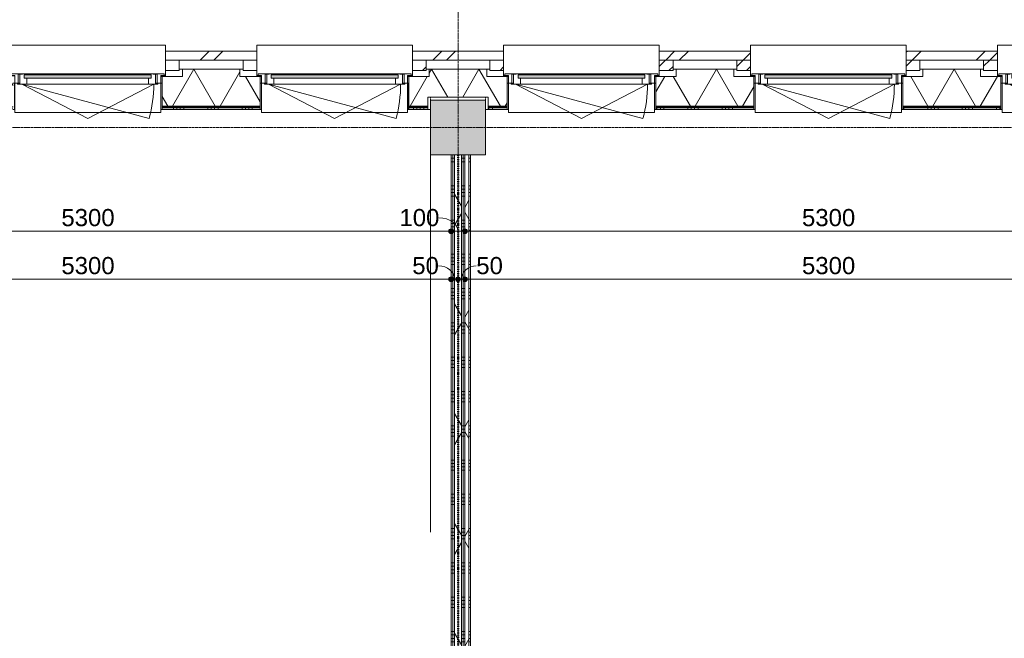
# Model space of a CAD drawing. Header units: millimetres. Extents: x 23523 to 72739, y 19604 to 59318.
# Tile 28 of 44: x 45432 to 52611, y 44875 to 49386. Entities that reach past the tile are written whole.
import ezdxf

# ---------------------------------------------------------------- set-up
doc = ezdxf.new("R2010")
doc.units = ezdxf.units.MM
for name, pattern in [('Dash', [6.35, 3.175, -3.175]), ('Dash dot', [15.875, 6.35, -4.7625, 0, -4.7625]), ('stramien', [22.225, 12.7, -3.175, 3.175, -3.175])]:
    doc.linetypes.add(name, pattern=pattern)
doc.layers.add('00_Algemeen', color=7, linetype='Continuous', lineweight=9, true_color=0x00a600)
for name, color, linetype, lineweight in [('00_Algemeen-50', 7, 'Continuous', 9), ('05_Bouwplaatsvoorzieningen', 7, 'Continuous', 9), ('22_Metselwerk', 7, 'Continuous', 18), ('25_Metaalconstructiewerk', 7, 'Continuous', 9), ('30_Kozijnen-ramen-deuren', 7, 'Continuous', 9), ('42_Dekvloeren en vloersystemen', 7, 'Continuous', 9)]:
    doc.layers.add(name, color=color, linetype=linetype, lineweight=lineweight)
doc.styles.add('Arial', font='arial.ttf', dxfattribs={"height": 125})
doc.dimstyles.new('00_AEE_maatvoering_2_5mm', dxfattribs={"dimscale": 304.8, "dimtxt": 127.532425, "dimasz": 0.459318, "dimexe": 0.246063, "dimexo": 0.0625, "dimgap": 0, "dimtad": 1, "dimdec": 0, "dimzin": 0, "dimdsep": 46, "dimtxsty": 'Arial', "dimblk1": 'DOTSMALL', "dimblk2": 'DOTSMALL', "dimsah": 1, "dimcen": 0.09, "dimdle": 0.246063, "dimazin": 0, "dimtfac": 1, "dimtdec": 4, "dimtix": 1, "dimtmove": 0, "dimatfit": 3, "dimfxl": 0.246063, "dimfxlon": 1, "dimtvp": 1, "dimtolj": 1, "dimtzin": 0, "dimarcsym": 2})
doc.dimstyles.new('00_AEE_maatvoering_2_5mm_1', dxfattribs={"dimscale": 304.8, "dimtxt": 127.532425, "dimasz": 0.459318, "dimexe": 0.246063, "dimexo": 0.0625, "dimgap": 0, "dimtad": 1, "dimdec": 0, "dimzin": 0, "dimdsep": 46, "dimtxsty": 'Arial', "dimblk1": 'DOTSMALL', "dimblk2": 'DOTSMALL', "dimsah": 1, "dimcen": 0.09, "dimdle": 0.246063, "dimazin": 0, "dimtfac": 1, "dimtdec": 4, "dimtix": 1, "dimtmove": 1, "dimatfit": 3, "dimfxl": 0.246063, "dimfxlon": 1, "dimtvp": 1, "dimtolj": 1, "dimtzin": 0, "dimarcsym": 2})
pattern_1 = [(1e-13, (48577.54, 44175), (-6e-13, 250), []), (1e-13, (48577.54, 44150), (-6e-13, 250), []), (1e-13, (48577.54, 44125), (-6e-13, 250), []), (1e-13, (48577.54, 44100), (-6e-13, 250), [])]
pattern_2 = [(60, (-5372.46, 0), (-346.4102, 200), []), (120, (-5372.46, 0), (-346.4102, -200), [])]
pattern_3 = [(45, (-5172.46, -2e-13), (-282.8427, 282.8427), []), (45, (-5072.46, -3e-13), (-282.8427, 282.8427), [])]
pattern_4 = [(45, (-5172.46, -2e-13), (-282.8427, 282.8427), []), (45, (-5072.46, -3e-13), (-282.8427, 282.8427), [])]

# ---------------------------------------------------------------- blocks, each defined once
blk = doc.blocks.new('Direct Shape - 2410-10368 v1 - IFC-model constructie _zonder onderbouw_ _MM21228_-1202395-02 tweede verdieping - B')
at = {"layer": '25_Metaalconstructiewerk'}
blk.add_hatch(color=256, dxfattribs=at).paths.add_polyline_path([(200, -200), (200, 200), (-200, 200), (-200, -200)])
for p, q in [((200, 200), (-200, 200)), ((-200, 200), (-200, -200)), ((200, -200), (200, 200)), ((-200, -200), (200, -200))]:
    blk.add_line(p, q, dxfattribs=at)
blk = doc.blocks.new('Direct Shape - NLRS_28_SC_TLB_kolom vierkant prefab_gen_AT_kolom vierkant_gen_lxb 400x400_800330-1202442-02 tweede verdieping - B')
blk.add_blockref('Direct Shape - 2410-10368 v1 - IFC-model constructie _zonder onderbouw_ _MM21228_-1202395-02 tweede verdieping - B', (0, 0))
blk = doc.blocks.new('2410-10368 v1 - IFC-model constructie _zonder onderbouw_ _MM21228__ifc-1-02 tweede verdieping - B')
at = {"layer": '25_Metaalconstructiewerk', "lineweight": 9}
blk.add_blockref('Direct Shape - NLRS_28_SC_TLB_kolom vierkant prefab_gen_AT_kolom vierkant_gen_lxb 400x400_800330-1202442-02 tweede verdieping - B', (54000, 48600), dxfattribs=at)
blk = doc.blocks.new('31_AEE_kozijnen_KA1_CS77 - AEE_CS 77_Raam merk A1-V21-02 tweede verdieping - B')
at = {"layer": '30_Kozijnen-ramen-deuren', "true_color": 0xcccccc}
blk.add_hatch(color=254, dxfattribs=at).paths.add_polyline_path([(462.5, -207.3), (-462.5, -207.3), (-462.5, -231.3), (462.5, -231.3)])
at = {"layer": '30_Kozijnen-ramen-deuren'}
for p, q in [((-481.5, -199.5), (-557.5, -199.5)), ((-557.5, -199.5), (-557.5, -212.3)), ((-557.5, -212.3), (-532.5, -212.3)), ((-532.5, -212.3), (-532.5, -267.5)), ((-506.5, -203.3), (-481.5, -203.3)), ((-506.5, -267.5), (-506.5, -203.3)), ((-494.5, -203.8), (-494.5, -272.5)), ((-476.5, -203.8), (-494.5, -203.8)), ((-481.5, -199.5), (-476.5, -199.5)), ((-481.5, -203.3), (-481.5, -199.5)), ((-476.5, -203.3), (-481.5, -203.3)), ((-443.5, -199.5), (-476.5, -199.5)), ((-476.5, -199.5), (-476.5, -203.8)), ((-462.5, -231.3), (-462.5, -207.3)), ((-462.5, -231.3), (-462.5, -207.3)), ((-462.5, -207.3), (462.5, -207.3)), ((443.5, -199.5), (-443.5, -199.5)), ((-443.5, -207.3), (-443.5, -199.5)), ((443.5, -199.5), (443.5, -207.3)), ((476.5, -199.5), (443.5, -199.5)), ((462.5, -207.3), (462.5, -231.3)), ((462.5, -231.3), (462.5, -207.3)), ((476.5, -199.5), (481.5, -199.5)), ((476.5, -203.8), (476.5, -199.5)), ((481.5, -203.3), (476.5, -203.3)), ((494.5, -203.8), (476.5, -203.8)), ((481.5, -199.5), (481.5, -203.3)), ((557.5, -199.5), (481.5, -199.5)), ((481.5, -203.3), (506.5, -203.3)), ((494.5, -272.5), (494.5, -203.8)), ((506.5, -203.3), (506.5, -267.5)), ((532.5, -267.5), (532.5, -212.3)), ((532.5, -212.3), (557.5, -212.3)), ((557.5, -212.3), (557.5, -199.5)), ((-532.5, -267.5), (-506.5, -267.5)), ((-494.5, -272.5), (-511.5, -272.5)), ((-511.5, -272.5), (-511.5, -276.5)), ((-511.5, -276.5), (-443.5, -276.5)), ((-494.5, -267.5), (-506.5, -267.5)), ((-481.5, -276.5), (0, -525.7)), ((-481.5, -276.5), (448.7, -525.7)), ((462.5, -231.3), (-462.5, -231.3)), ((-443.5, -276.5), (-443.5, -231.3)), ((443.5, -276.5), (-443.5, -276.5)), ((0, -525.7), (481.5, -276.5)), ((443.5, -231.3), (443.5, -276.5)), ((443.5, -276.5), (511.5, -276.5)), ((506.5, -267.5), (494.5, -267.5)), ((511.5, -272.5), (494.5, -272.5)), ((506.5, -267.5), (532.5, -267.5)), ((511.5, -276.5), (511.5, -272.5))]:
    blk.add_line(p, q, dxfattribs=at)
blk.add_arc((-481.5, -276.5), 963, 345, 360, dxfattribs=at)
blk = doc.blocks.new('31_AEE_DAI_Dagkant_Interieur - Zonder Onderkant-V38-02 tweede verdieping - B')
at = {"layer": '05_Bouwplaatsvoorzieningen'}
for p, q in [((-533, -267.5), (-542.5, -267.5)), ((-533, -461.5), (-533, -267.5)), ((533, -267.5), (533, -461.5)), ((542.5, -267.5), (533, -267.5)), ((-542.5, -461.5), (-533, -461.5)), ((533, -461.5), (542.5, -461.5))]:
    blk.add_line(p, q, dxfattribs=at)
blk = doc.blocks.new('31_AEE_DAI_Dagkant_Interieur - Zonder Onderkant-V39-02 tweede verdieping - B')
at = {"layer": '05_Bouwplaatsvoorzieningen'}
for p, q in [((-533, -267.5), (-542.5, -267.5)), ((-533, -461.5), (-533, -267.5)), ((533, -267.5), (533, -461.5)), ((542.5, -267.5), (533, -267.5)), ((-542.5, -461.5), (-533, -461.5)), ((533, -461.5), (542.5, -461.5))]:
    blk.add_line(p, q, dxfattribs=at)
blk = doc.blocks.new('31_AEE_DAI_Dagkant_Interieur - Zonder Onderkant-V40-02 tweede verdieping - B')
at = {"layer": '05_Bouwplaatsvoorzieningen'}
for p, q in [((-533, -267.5), (-542.5, -267.5)), ((-533, -461.5), (-533, -267.5)), ((533, -267.5), (533, -461.5)), ((542.5, -267.5), (533, -267.5)), ((-542.5, -461.5), (-533, -461.5)), ((533, -461.5), (542.5, -461.5))]:
    blk.add_line(p, q, dxfattribs=at)
blk = doc.blocks.new('42_AEE_VE_vensterbank - Standaard-V25-02 tweede verdieping - B')
at = {"layer": '05_Bouwplaatsvoorzieningen'}
for p, q in [((-532.5, -482.5), (-532.5, -267.5)), ((532.5, -267.5), (532.5, -482.5)), ((-532.5, -482.5), (532.5, -482.5))]:
    blk.add_line(p, q, dxfattribs=at)
blk = doc.blocks.new('31_AEE_DAI_Dagkant_Interieur - Zonder Onderkant-V42-02 tweede verdieping - B')
at = {"layer": '05_Bouwplaatsvoorzieningen'}
for p, q in [((-533, -267.5), (-542.5, -267.5)), ((-533, -461.5), (-533, -267.5)), ((533, -267.5), (533, -461.5)), ((542.5, -267.5), (533, -267.5)), ((-542.5, -461.5), (-533, -461.5)), ((533, -461.5), (542.5, -461.5))]:
    blk.add_line(p, q, dxfattribs=at)
blk = doc.blocks.new('31_AEE_DAI_Dagkant_Interieur - Zonder Onderkant-V43-02 tweede verdieping - B')
at = {"layer": '05_Bouwplaatsvoorzieningen'}
for p, q in [((-533, -267.5), (-542.5, -267.5)), ((-533, -461.5), (-533, -267.5)), ((533, -267.5), (533, -461.5)), ((542.5, -267.5), (533, -267.5)), ((-542.5, -461.5), (-533, -461.5)), ((533, -461.5), (542.5, -461.5))]:
    blk.add_line(p, q, dxfattribs=at)
blk = doc.blocks.new('21_AEE_WA_lekdorpel - 21_AEE_WA_lekdorpel-V62-02 tweede verdieping - B')
at = {"layer": '05_Bouwplaatsvoorzieningen'}
for p, q in [((-567.5, -34.5), (-567.5, 8)), ((-567.5, 8), (567.5, 8)), ((567.5, 8), (567.5, -34.5)), ((-567.5, -213), (-567.5, -176.5)), ((-567.5, -215), (-567.5, -213)), ((-532.5, -213), (-567.5, -213)), ((-532.5, -215), (-567.5, -215)), ((567.5, -213), (532.5, -213)), ((567.5, -215), (532.5, -215)), ((567.5, -176.5), (567.5, -213)), ((567.5, -213), (567.5, -215))]:
    blk.add_line(p, q, dxfattribs=at)
blk = doc.blocks.new('21_AEE_WA_lekdorpel - 21_AEE_WA_lekdorpel-6866276-02 tweede verdieping - B')
at = {"layer": '05_Bouwplaatsvoorzieningen'}
for p, q in [((-567.5, -34.5), (-567.5, 8)), ((-567.5, 8), (567.5, 8)), ((567.5, 8), (567.5, -34.5)), ((-567.5, -213), (-567.5, -176.5)), ((-567.5, -215), (-567.5, -213)), ((-532.5, -213), (-567.5, -213)), ((-532.5, -215), (-567.5, -215)), ((567.5, -213), (532.5, -213)), ((567.5, -215), (532.5, -215)), ((567.5, -176.5), (567.5, -213)), ((567.5, -213), (567.5, -215))]:
    blk.add_line(p, q, dxfattribs=at)
blk = doc.blocks.new('21_AEE_WA_lekdorpel - 21_AEE_WA_lekdorpel-V61-02 tweede verdieping - B')
at = {"layer": '05_Bouwplaatsvoorzieningen'}
for p, q in [((-567.5, -34.5), (-567.5, 8)), ((-567.5, 8), (567.5, 8)), ((567.5, 8), (567.5, -34.5)), ((-567.5, -213), (-567.5, -176.5)), ((-567.5, -215), (-567.5, -213)), ((-532.5, -213), (-567.5, -213)), ((-532.5, -215), (-567.5, -215)), ((567.5, -213), (532.5, -213)), ((567.5, -215), (532.5, -215)), ((567.5, -176.5), (567.5, -213)), ((567.5, -213), (567.5, -215))]:
    blk.add_line(p, q, dxfattribs=at)
blk = doc.blocks.new('DIMBLOCK26-02 tweede verdieping - B')
at = {"layer": '00_Algemeen-50', "transparency": 16777216}
h = blk.add_hatch(color=256, dxfattribs=at)
edge = h.paths.add_edge_path()
edge.add_arc((43277.5, 47843.2), 17.5, 0, 360)
h = blk.add_hatch(color=256, dxfattribs=at)
edge = h.paths.add_edge_path()
edge.add_arc((48577.5, 47843.2), 17.5, 0, 360)
for p, q in [((43277.5, 47843.2), (43277.5, 47918.2)), ((48577.5, 47843.2), (48577.5, 47918.2)), ((43277.5, 47843.2), (48577.5, 47843.2)), ((43277.5, 47843.2), (43277.5, 47768.2)), ((48577.5, 47843.2), (48577.5, 47768.2))]:
    blk.add_line(p, q, dxfattribs=at)
for centre in [(43277.5, 47843.2), (48577.5, 47843.2)]:
    blk.add_circle(centre, 17.5, dxfattribs=at)
at = {"layer": '00_Algemeen-50', "color": 0, "transparency": 16777216, "insert": (45735.3, 48005.5), "char_height": 125, "width": 461.471, "attachment_point": 1, "line_spacing_factor": 0.941778, "style": 'Arial'}
blk.add_mtext('5300', dxfattribs=at)
blk = doc.blocks.new('_DotSmall')
at = {"color": 0, "linetype": 'ByBlock', "const_width": 0.5}
blk.add_lwpolyline([(-0.0625, 0, 1), (0.0625, 0, 1)], format="xyb", close=True, dxfattribs=at)
blk = doc.blocks.new('DIMBLOCK27-02 tweede verdieping - B')
at = {"layer": '00_Algemeen-50', "transparency": 16777216}
h = blk.add_hatch(color=256, dxfattribs=at)
edge = h.paths.add_edge_path()
edge.add_arc((48577.5, 47843.2), 17.5, 0, 360)
h = blk.add_hatch(color=256, dxfattribs=at)
edge = h.paths.add_edge_path()
edge.add_arc((48677.5, 47843.2), 17.5, 0, 360)
for p, q in [((48577.5, 47843.2), (48577.5, 47918.2)), ((48677.5, 47843.2), (48677.5, 47918.2)), ((48577.5, 47843.2), (48677.5, 47843.2)), ((48577.5, 47843.2), (48577.5, 47768.2)), ((48677.5, 47843.2), (48677.5, 47768.2))]:
    blk.add_line(p, q, dxfattribs=at)
for centre in [(48577.5, 47843.2), (48677.5, 47843.2)]:
    blk.add_circle(centre, 17.5, dxfattribs=at)
blk.add_ellipse((48488.8, 47843.2), major_axis=(138.8, 0), ratio=0.706936, start_param=0, end_param=1.570796, dxfattribs=at)
at = {"layer": '00_Algemeen-50', "color": 0, "transparency": 16777216, "insert": (48200.4, 48005.5), "char_height": 125, "width": 346.103, "attachment_point": 1, "line_spacing_factor": 0.941778, "style": 'Arial'}
blk.add_mtext('100', dxfattribs=at)
blk = doc.blocks.new('DIMBLOCK28-02 tweede verdieping - B')
at = {"layer": '00_Algemeen-50', "transparency": 16777216}
h = blk.add_hatch(color=256, dxfattribs=at)
edge = h.paths.add_edge_path()
edge.add_arc((48677.5, 47843.2), 17.5, 0, 360)
h = blk.add_hatch(color=256, dxfattribs=at)
edge = h.paths.add_edge_path()
edge.add_arc((53977.5, 47843.2), 17.5, 0, 360)
for p, q in [((48677.5, 47843.2), (48677.5, 47918.2)), ((53977.5, 47843.2), (53977.5, 47918.2)), ((48677.5, 47843.2), (53977.5, 47843.2)), ((48677.5, 47843.2), (48677.5, 47768.2)), ((53977.5, 47843.2), (53977.5, 47768.2))]:
    blk.add_line(p, q, dxfattribs=at)
for centre in [(48677.5, 47843.2), (53977.5, 47843.2)]:
    blk.add_circle(centre, 17.5, dxfattribs=at)
at = {"layer": '00_Algemeen-50', "color": 0, "transparency": 16777216, "insert": (51135.3, 48005.5), "char_height": 125, "width": 461.471, "attachment_point": 1, "line_spacing_factor": 0.941778, "style": 'Arial'}
blk.add_mtext('5300', dxfattribs=at)
blk = doc.blocks.new('DIMBLOCK128-02 tweede verdieping - B')
at = {"layer": '00_Algemeen-50', "transparency": 16777216}
h = blk.add_hatch(color=256, dxfattribs=at)
edge = h.paths.add_edge_path()
edge.add_arc((43277.5, 47493.2), 17.5, 0, 360)
h = blk.add_hatch(color=256, dxfattribs=at)
edge = h.paths.add_edge_path()
edge.add_arc((48577.5, 47493.2), 17.5, 0, 360)
for p, q in [((43277.5, 47493.2), (43277.5, 47568.2)), ((48577.5, 47493.2), (48577.5, 47568.2)), ((43277.5, 47493.2), (48577.5, 47493.2)), ((43277.5, 47493.2), (43277.5, 47418.2)), ((48577.5, 47493.2), (48577.5, 47418.2))]:
    blk.add_line(p, q, dxfattribs=at)
for centre in [(43277.5, 47493.2), (48577.5, 47493.2)]:
    blk.add_circle(centre, 17.5, dxfattribs=at)
at = {"layer": '00_Algemeen-50', "color": 0, "transparency": 16777216, "insert": (45735.3, 47655.5), "char_height": 125, "width": 461.471, "attachment_point": 1, "line_spacing_factor": 0.941778, "style": 'Arial'}
blk.add_mtext('5300', dxfattribs=at)
blk = doc.blocks.new('DIMBLOCK129-02 tweede verdieping - B')
at = {"layer": '00_Algemeen-50', "transparency": 16777216}
h = blk.add_hatch(color=256, dxfattribs=at)
edge = h.paths.add_edge_path()
edge.add_arc((48577.5, 47493.2), 17.5, 0, 360)
h = blk.add_hatch(color=256, dxfattribs=at)
edge = h.paths.add_edge_path()
edge.add_arc((48627.5, 47493.2), 17.5, 0, 360)
for p, q in [((48577.5, 47493.2), (48577.5, 47568.2)), ((48627.5, 47493.2), (48627.5, 47568.2)), ((48577.5, 47493.2), (48627.5, 47493.2)), ((48577.5, 47493.2), (48577.5, 47418.2)), ((48627.5, 47493.2), (48627.5, 47418.2))]:
    blk.add_line(p, q, dxfattribs=at)
for centre in [(48577.5, 47493.2), (48627.5, 47493.2)]:
    blk.add_circle(centre, 17.5, dxfattribs=at)
blk.add_ellipse((48486, 47493.2), major_axis=(116.5, 0), ratio=0.841998, start_param=0, end_param=1.570796, dxfattribs=at)
at = {"layer": '00_Algemeen-50', "color": 0, "transparency": 16777216, "insert": (48293.8, 47655.5), "char_height": 125, "width": 230.736, "attachment_point": 1, "line_spacing_factor": 0.941778, "style": 'Arial'}
blk.add_mtext('50', dxfattribs=at)
blk = doc.blocks.new('DIMBLOCK130-02 tweede verdieping - B')
at = {"layer": '00_Algemeen-50', "transparency": 16777216}
h = blk.add_hatch(color=256, dxfattribs=at)
edge = h.paths.add_edge_path()
edge.add_arc((48627.5, 47493.2), 17.5, 0, 360)
h = blk.add_hatch(color=256, dxfattribs=at)
edge = h.paths.add_edge_path()
edge.add_arc((48677.5, 47493.2), 17.5, 0, 360)
for p, q in [((48627.5, 47493.2), (48627.5, 47568.2)), ((48677.5, 47493.2), (48677.5, 47568.2)), ((48627.5, 47493.2), (48677.5, 47493.2)), ((48627.5, 47493.2), (48627.5, 47418.2)), ((48677.5, 47493.2), (48677.5, 47418.2))]:
    blk.add_line(p, q, dxfattribs=at)
for centre in [(48627.5, 47493.2), (48677.5, 47493.2)]:
    blk.add_circle(centre, 17.5, dxfattribs=at)
blk.add_ellipse((48760.5, 47493.2), major_axis=(107.9, 0), ratio=0.908898, start_param=1.570796, end_param=3.141593, dxfattribs=at)
at = {"layer": '00_Algemeen-50', "color": 0, "transparency": 16777216, "insert": (48760.5, 47655.5), "char_height": 125, "width": 230.736, "attachment_point": 1, "line_spacing_factor": 0.941778, "style": 'Arial'}
blk.add_mtext('50', dxfattribs=at)
blk = doc.blocks.new('DIMBLOCK131-02 tweede verdieping - B')
at = {"layer": '00_Algemeen-50', "transparency": 16777216}
h = blk.add_hatch(color=256, dxfattribs=at)
edge = h.paths.add_edge_path()
edge.add_arc((48677.5, 47493.2), 17.5, 0, 360)
h = blk.add_hatch(color=256, dxfattribs=at)
edge = h.paths.add_edge_path()
edge.add_arc((53977.5, 47493.2), 17.5, 0, 360)
for p, q in [((48677.5, 47493.2), (48677.5, 47568.2)), ((53977.5, 47493.2), (53977.5, 47568.2)), ((48677.5, 47493.2), (53977.5, 47493.2)), ((48677.5, 47493.2), (48677.5, 47418.2)), ((53977.5, 47493.2), (53977.5, 47418.2))]:
    blk.add_line(p, q, dxfattribs=at)
for centre in [(48677.5, 47493.2), (53977.5, 47493.2)]:
    blk.add_circle(centre, 17.5, dxfattribs=at)
at = {"layer": '00_Algemeen-50', "color": 0, "transparency": 16777216, "insert": (51135.3, 47655.5), "char_height": 125, "width": 461.471, "attachment_point": 1, "line_spacing_factor": 0.941778, "style": 'Arial'}
blk.add_mtext('5300', dxfattribs=at)

msp = doc.modelspace()

# ---------------------------------------------------------------- hatches: boundary and pattern name
at = {"layer": '22_Metselwerk', "lineweight": 9}
h = msp.add_hatch(dxfattribs=at)
h.set_pattern_fill('FP_81', color=256, angle=45, style=0, pattern_type=2)
h.set_pattern_definition([(45, (-5172.46, -1e-13), (-282.8427, 282.8427), []), (45, (-5072.46, -2e-13), (-282.8427, 282.8427), [])])
h.paths.add_polyline_path([(37941.2, 49091), (38160, 49091.5), (38160, 49157), (37935, 49157), (37935, 49091)])
h.paths.add_polyline_path([(39417.5, 49091), (39960, 49091.5), (39960, 49157), (39295, 49157), (39295, 49091.5), (39417.5, 49091.5)])
h.paths.add_polyline_path([(41217.5, 49091), (41760, 49091.5), (41760, 49157), (41095, 49157), (41095, 49091.5), (41217.5, 49091.5)])
h.paths.add_polyline_path([(43017.5, 49091), (43560, 49091.5), (43560, 49157), (42895, 49157), (42895, 49091.5), (43017.5, 49091.5)])
h.paths.add_polyline_path([(44817.5, 49091), (45360, 49091.5), (45360, 49157), (44695, 49157), (44695, 49091.5), (44817.5, 49091.5)])
h.paths.add_polyline_path([(46617.5, 49091), (47160, 49091.5), (47160, 49157), (46495, 49157), (46495, 49091.5), (46617.5, 49091.5)])
h.paths.add_polyline_path([(48417.5, 49091), (48960, 49091.5), (48960, 49157), (48295, 49157), (48295, 49091.5), (48417.5, 49091.5)])
h.paths.add_polyline_path([(50217.5, 49091), (50760, 49091.5), (50760, 49157), (50095, 49157), (50095, 49091.5), (50217.5, 49091.5)])
h.paths.add_polyline_path([(52017.5, 49091), (52560, 49091.5), (52560, 49157), (51895, 49157), (51895, 49091.5), (52017.5, 49091.5)])
h.paths.add_polyline_path([(53817.5, 49091), (54360, 49091.5), (54360, 49157), (53695, 49157), (53695, 49091.5), (53817.5, 49091.5)])
h.paths.add_polyline_path([(55617.5, 49091), (56160, 49091.5), (56160, 49157), (55495, 49157), (55495, 49091.5), (55617.5, 49091.5)])
h.paths.add_polyline_path([(57417.5, 49091), (57960, 49091.5), (57960, 49157), (57295, 49157), (57295, 49091.5), (57417.5, 49091.5)])
h.paths.add_polyline_path([(59217.5, 49091), (59760, 49091.5), (59760, 49157), (59095, 49157), (59095, 49091.5), (59217.5, 49091.5)])
h.paths.add_polyline_path([(61017.5, 49091), (65319, 49091), (65319, 49157), (60895, 49157), (60895, 49091.5), (61017.5, 49091.5)])
h = msp.add_hatch(dxfattribs=at)
h.set_pattern_fill('FP_77', color=256, angle=45, style=0, pattern_type=2)
h.set_pattern_definition(pattern_3)
h.paths.add_polyline_path([(48395, 49015), (48395, 49091), (48295, 49091), (48295, 49015)])
h = msp.add_hatch(dxfattribs=at)
h.set_pattern_fill('FP_81', color=256, angle=45, style=0, pattern_type=2)
h.set_pattern_definition(pattern_4)
h.paths.add_polyline_path([(48960, 49015), (48960, 49091), (48860, 49091), (48860, 49015)])
h = msp.add_hatch(dxfattribs=at)
h.set_pattern_fill('FP_77', color=256, angle=45, style=0, pattern_type=2)
h.set_pattern_definition(pattern_3)
h.paths.add_polyline_path([(50195, 49015), (50195, 49091), (50095, 49091), (50095, 49015)])
h = msp.add_hatch(dxfattribs=at)
h.set_pattern_fill('FP_81', color=256, angle=45, style=0, pattern_type=2)
h.set_pattern_definition(pattern_4)
h.paths.add_polyline_path([(50760, 49015), (50760, 49091), (50660, 49091), (50660, 49015)])
h = msp.add_hatch(dxfattribs=at)
h.set_pattern_fill('FP_77', color=256, angle=45, style=0, pattern_type=2)
h.set_pattern_definition(pattern_3)
h.paths.add_polyline_path([(51895, 49015), (51995, 49015), (51995, 49091), (51895, 49091)])
h = msp.add_hatch(dxfattribs=at)
h.set_pattern_fill('FP_81', color=256, angle=45, style=0, pattern_type=2)
h.set_pattern_definition(pattern_4)
h.paths.add_polyline_path([(52460, 49015), (52560, 49015), (52560, 49091), (52460, 49091)])
h = msp.add_hatch(dxfattribs=at)
h.set_pattern_fill('FP_78', color=256, angle=60, style=0, pattern_type=2)
h.set_pattern_definition([(240, (29727.54, 49024.5), (259.8076, -150), []), (300, (29727.54, 49024.5), (259.8076, 150), [])])
h.paths.add_polyline_path([(26462.7, 48754.5), (26897.5, 48754.5), (26897.5, 48820), (27157.5, 48820), (27157.5, 48754.5), (28587.5, 48754.5), (28587.5, 48820), (28839.9, 48820), (28839.9, 49024.5), (26462.7, 49024.5), (26462.7, 48885)])
h.paths.add_polyline_path([(28847.5, 48754.5), (28874.9, 48754.5), (28874.9, 48757.5), (28847.5, 48757.5)])
h.paths.add_polyline_path([(32114.9, 48754.5), (32297.5, 48754.5), (32297.5, 48820), (32557.5, 48820), (32557.5, 48754.5), (32774.5, 48754.5), (32774.5, 48757.5), (32739.5, 48757.5), (32739.5, 49024.5), (32150, 49024.5), (32150, 48757.5), (32114.9, 48757.5)])
h.paths.add_polyline_path([(34694.5, 48754.5), (34997.5, 48754.5), (34997.5, 48820), (35257.5, 48820), (35257.5, 48754.5), (35354.6, 48754.5), (35354.6, 48757.5), (35319.6, 48757.5), (35319.6, 49024.5), (34729.5, 49024.5), (34729.5, 48757.5), (34694.5, 48757.5)])
h.paths.add_polyline_path([(37274.6, 48754.5), (37607.5, 48754.5), (37607.5, 48820), (38047.5, 48820), (38047.5, 48754.5), (38185, 48754.5), (38185, 48972.5), (38037.5, 48972.5), (38037.5, 49024.5), (37309.6, 49024.5), (37309.6, 48757.5), (37274.6, 48757.5)])
h.paths.add_polyline_path([(39270, 48754.5), (39985, 48754.5), (39985, 48972.5), (39837.5, 48972.5), (39837.5, 49024.5), (39417.5, 49024.5), (39417.5, 48972.5), (39270, 48972.5), (39270, 48885)])
h.paths.add_polyline_path([(41070, 48754.5), (41785, 48754.5), (41785, 48972.5), (41637.5, 48972.5), (41637.5, 49024.5), (41217.5, 49024.5), (41217.5, 48972.5), (41070, 48972.5), (41070, 48885)])
h.paths.add_polyline_path([(43007.5, 48754.5), (43007.5, 48820), (43447.5, 48820), (43447.5, 48754.5), (43585, 48754.5), (43585, 48972.5), (43437.5, 48972.5), (43437.5, 49024.5), (43017.5, 49024.5), (43017.5, 48972.5), (42870, 48972.5), (42870, 48754.5)])
h.paths.add_polyline_path([(44670, 48754.5), (45385, 48754.5), (45385, 48972.5), (45237.5, 48972.5), (45237.5, 49024.5), (44817.5, 49024.5), (44817.5, 48972.5), (44670, 48972.5), (44670, 48885)])
h.paths.add_polyline_path([(46470, 48754.5), (47185, 48754.5), (47185, 48972.5), (47037.5, 48972.5), (47037.5, 49024.5), (46617.5, 49024.5), (46617.5, 48972.5), (46470, 48972.5), (46470, 48885)])
h.paths.add_polyline_path([(48270, 48754.5), (48407.5, 48754.5), (48407.5, 48820), (48847.5, 48820), (48847.5, 48754.5), (48985, 48754.5), (48985, 48972.5), (48837.5, 48972.5), (48837.5, 49024.5), (48417.5, 49024.5), (48417.5, 48972.5), (48270, 48972.5), (48270, 48885)])
h.paths.add_polyline_path([(50070, 48754.5), (50785, 48754.5), (50785, 48972.5), (50637.5, 48972.5), (50637.5, 49024.5), (50217.5, 49024.5), (50217.5, 48972.5), (50070, 48972.5), (50070, 48885)])
h.paths.add_polyline_path([(51870, 48754.5), (52585, 48754.5), (52585, 48972.5), (52437.5, 48972.5), (52437.5, 49024.5), (52017.5, 49024.5), (52017.5, 48972.5), (51870, 48972.5), (51870, 48885)])
h.paths.add_polyline_path([(53670, 48754.5), (53807.5, 48754.5), (53807.5, 48820), (54247.5, 48820), (54247.5, 48754.5), (54385, 48754.5), (54385, 48972.5), (54237.5, 48972.5), (54237.5, 49024.5), (53817.5, 49024.5), (53817.5, 48972.5), (53670, 48972.5), (53670, 48885)])
h.paths.add_polyline_path([(55470, 48754.5), (56185, 48754.5), (56185, 48972.5), (56037.5, 48972.5), (56037.5, 49024.5), (55617.5, 49024.5), (55617.5, 48972.5), (55470, 48972.5), (55470, 48885)])
h.paths.add_polyline_path([(57270, 48754.5), (57985, 48754.5), (57985, 48972.5), (57837.5, 48972.5), (57837.5, 49024.5), (57417.5, 49024.5), (57417.5, 48972.5), (57270, 48972.5), (57270, 48885)])
h.paths.add_polyline_path([(59070, 48754.5), (59207.5, 48754.5), (59207.5, 48820), (59647.5, 48820), (59647.5, 48754.5), (59785, 48754.5), (59784.8, 48972.5), (59637.5, 48972.5), (59637.5, 49024.5), (59217.5, 49024.5), (59217.5, 48972.5), (59070, 48972.5), (59070, 48885)])
h.paths.add_polyline_path([(60870, 48754.5), (64607.5, 48754.5), (64607.5, 48820), (64982, 48820), (64982, 49024.5), (61017.5, 49024.5), (61017.5, 48972.5), (60870, 48972.5), (60870, 48885)])
h = msp.add_hatch(dxfattribs=at)
h.set_pattern_fill('FP_80', color=256, style=0, pattern_type=2)
h.set_pattern_definition([(180, (29727.544, 49024.5), (-1e-13, -25), [])])
h.paths.add_polyline_path([(26462.7, 48742.5), (26897.5, 48742.5), (26897.5, 48754.5), (26462.7, 48754.5)])
h.paths.add_polyline_path([(27157.5, 48742.5), (28587.5, 48742.5), (28587.5, 48754.5), (27157.5, 48754.5)])
h.paths.add_polyline_path([(28874.9, 48742.5), (28874.9, 48754.5), (28847.5, 48754.5), (28847.5, 48742.5)])
h.paths.add_polyline_path([(32114.9, 48742.5), (32202.5, 48742.5), (32202.5, 48754.5), (32114.9, 48754.5)])
h.paths.add_polyline_path([(32297.5, 48742.5), (32297.5, 48754.5), (32252.5, 48754.5), (32252.5, 48742.5)])
h.paths.add_polyline_path([(32557.5, 48742.5), (32774.5, 48742.5), (32774.5, 48754.5), (32557.5, 48754.5)])
h.paths.add_polyline_path([(34694.5, 48742.5), (34997.5, 48742.5), (34997.5, 48754.5), (34694.5, 48754.5)])
h.paths.add_polyline_path([(35354.6, 48742.5), (35354.6, 48754.5), (35257.5, 48754.5), (35257.5, 48742.5), (35293.5, 48742.5)])
h.paths.add_polyline_path([(37274.6, 48742.5), (37607.5, 48742.5), (37607.5, 48754.5), (37274.6, 48754.5)])
h.paths.add_polyline_path([(38047.5, 48742.5), (38185, 48742.5), (38185, 48754.5), (38047.5, 48754.5)])
h.paths.add_polyline_path([(39270, 48742.5), (39985, 48742.5), (39985, 48754.5), (39270, 48754.5)])
h.paths.add_polyline_path([(41070, 48742.5), (41785, 48742.5), (41785, 48754.5), (41070, 48754.5)])
h.paths.add_polyline_path([(42870, 48742.5), (43007.5, 48742.5), (43007.5, 48754.5), (42870, 48754.5)])
h.paths.add_polyline_path([(43447.5, 48742.5), (43585, 48742.5), (43585, 48754.5), (43447.5, 48754.5)])
h.paths.add_polyline_path([(44670, 48742.5), (45385, 48742.5), (45385, 48754.5), (44670, 48754.5)])
h.paths.add_polyline_path([(46470, 48742.5), (47185, 48742.5), (47185, 48754.5), (46470, 48754.5)])
h.paths.add_polyline_path([(48407.5, 48742.5), (48407.5, 48754.5), (48270, 48754.5), (48270, 48742.5)])
h.paths.add_polyline_path([(48847.5, 48742.5), (48985, 48742.5), (48985, 48754.5), (48847.5, 48754.5)])
h.paths.add_polyline_path([(50070, 48742.5), (50785, 48742.5), (50785, 48754.5), (50070, 48754.5)])
h.paths.add_polyline_path([(51870, 48742.5), (52585, 48742.5), (52585, 48754.5), (51870, 48754.5)])
h.paths.add_polyline_path([(53670, 48742.5), (53807.5, 48742.5), (53807.5, 48754.5), (53670, 48754.5)])
h.paths.add_polyline_path([(54247.5, 48742.5), (54385, 48742.5), (54385, 48754.5), (54247.5, 48754.5)])
h.paths.add_polyline_path([(55470, 48742.5), (56185, 48742.5), (56185, 48754.5), (55470, 48754.5)])
h.paths.add_polyline_path([(57270, 48742.5), (57985, 48742.5), (57985, 48754.5), (57270, 48754.5)])
h.paths.add_polyline_path([(59070, 48742.5), (59207.5, 48742.5), (59207.5, 48754.5), (59070, 48754.5)])
h.paths.add_polyline_path([(59647.5, 48742.5), (59785, 48742.5), (59785, 48754.5), (59647.5, 48754.5)])
h.paths.add_polyline_path([(60870, 48742.5), (64607.5, 48742.5), (64607.5, 48754.5), (60870, 48754.5)])
h = msp.add_hatch(dxfattribs=at)
h.set_pattern_fill('FP_79', color=256, angle=90, style=0, pattern_type=2)
h.set_pattern_definition([(270, (29627.54, 49024.5), (250, -1e-12), []), (270, (29602.54, 49024.5), (250, -1e-12), []), (270, (29577.54, 49024.5), (250, -1e-12), []), (270, (29552.54, 49024.5), (250, -1e-12), [])])
h.paths.add_polyline_path([(26462.7, 48730), (26897.5, 48730), (26897.5, 48742.5), (26462.7, 48742.5)])
h.paths.add_polyline_path([(27157.5, 48730), (28587.5, 48730), (28587.5, 48742.5), (27157.5, 48742.5)])
h.paths.add_polyline_path([(28847.5, 48730), (28874.9, 48730), (28874.9, 48742.5), (28847.5, 48742.5)])
h.paths.add_polyline_path([(32177.5, 48730), (32202.5, 48730), (32202.5, 48742.5), (32114.9, 48742.5), (32114.9, 48730)])
h.paths.add_polyline_path([(32297.5, 48730), (32297.5, 48742.5), (32252.5, 48742.5), (32252.5, 48730), (32277.5, 48730)])
h.paths.add_polyline_path([(32557.5, 48730), (32774.5, 48730), (32774.5, 48742.5), (32557.5, 48742.5)])
h.paths.add_polyline_path([(34694.5, 48730), (34997.5, 48730), (34997.5, 48742.5), (34694.5, 48742.5)])
h.paths.add_polyline_path([(35257.5, 48730), (35354.6, 48730), (35354.6, 48742.5), (35257.5, 48742.5)])
h.paths.add_polyline_path([(37274.6, 48730), (37607.5, 48730), (37607.5, 48742.5), (37274.6, 48742.5)])
h.paths.add_polyline_path([(38047.5, 48730), (38185, 48730), (38185, 48742.5), (38047.5, 48742.5)])
h.paths.add_polyline_path([(39270, 48730), (39985, 48730), (39985, 48742.5), (39270, 48742.5)])
h.paths.add_polyline_path([(41070, 48730), (41785, 48730), (41785, 48742.5), (41070, 48742.5)])
h.paths.add_polyline_path([(43007.5, 48730), (43007.5, 48742.5), (42870, 48742.5), (42870, 48730)])
h.paths.add_polyline_path([(43447.5, 48730), (43585, 48730), (43585, 48742.5), (43447.5, 48742.5)])
h.paths.add_polyline_path([(44670, 48730), (45385, 48730), (45385, 48742.5), (44670, 48742.5)])
h.paths.add_polyline_path([(46470, 48730), (47185, 48730), (47185, 48742.5), (46470, 48742.5)])
h.paths.add_polyline_path([(48407.5, 48730), (48407.5, 48742.5), (48270, 48742.5), (48270, 48730)])
h.paths.add_polyline_path([(48847.5, 48730), (48985, 48730), (48985, 48742.5), (48847.5, 48742.5)])
h.paths.add_polyline_path([(50070, 48730), (50785, 48730), (50785, 48742.5), (50070, 48742.5)])
h.paths.add_polyline_path([(51870, 48730), (52585, 48730), (52585, 48742.5), (51870, 48742.5)])
h.paths.add_polyline_path([(53670, 48730), (53807.5, 48730), (53807.5, 48742.5), (53670, 48742.5)])
h.paths.add_polyline_path([(54247.5, 48730), (54385, 48730), (54385, 48742.5), (54247.5, 48742.5)])
h.paths.add_polyline_path([(55470, 48730), (56185, 48730), (56185, 48742.5), (55470, 48742.5)])
h.paths.add_polyline_path([(57270, 48730), (57985, 48730), (57985, 48742.5), (57270, 48742.5)])
h.paths.add_polyline_path([(59070, 48730), (59207.5, 48730), (59207.5, 48742.5), (59070, 48742.5)])
h.paths.add_polyline_path([(59785, 48730), (59785, 48742.5), (59647.5, 48742.5), (59647.5, 48730)])
h.paths.add_polyline_path([(60870, 48730), (64607.5, 48730), (64607.5, 48742.5), (60870, 48742.5)])
h = msp.add_hatch(dxfattribs=at)
h.set_pattern_fill('FP_21', color=256, angle=90, style=0, pattern_type=2)
h.set_pattern_definition(pattern_1)
h.paths.add_polyline_path([(48590, 40150), (48590, 48400), (48577.5, 48400), (48577.5, 40150)])
h = msp.add_hatch(dxfattribs=at)
h.set_pattern_fill('FP_21', color=256, angle=90, style=0, pattern_type=2)
h.set_pattern_definition(pattern_1)
h.paths.add_polyline_path([(48590, 40150), (48602.5, 40150), (48602.5, 48400), (48590, 48400), (48590, 40303)])
h = msp.add_hatch(dxfattribs=at)
h.set_pattern_fill('FP_11', color=256, angle=60, style=0, pattern_type=2)
h.set_pattern_definition(pattern_2)
h.paths.add_polyline_path([(48652.5, 40125), (48652.5, 48400), (48602.5, 48400), (48602.5, 40125)])
h = msp.add_hatch(dxfattribs=at)
h.set_pattern_fill('FP_21', color=256, angle=90, style=0, pattern_type=2)
h.set_pattern_definition(pattern_1)
h.paths.add_polyline_path([(48665, 40137.5), (48665, 48400), (48652.5, 48400), (48652.5, 40137.5)])
h = msp.add_hatch(dxfattribs=at)
h.set_pattern_fill('FP_21', color=256, angle=90, style=0, pattern_type=2)
h.set_pattern_definition(pattern_1)
h.paths.add_polyline_path([(48665, 40150), (48677.5, 40150), (48677.5, 48400), (48665, 48400), (48665, 40303)])
h = msp.add_hatch(dxfattribs=at)
h.set_pattern_fill('FP_11', color=256, angle=60, style=0, pattern_type=2)
h.set_pattern_definition(pattern_2)
h.paths.add_polyline_path([(48707.5, 40125), (48707.5, 48400), (48677.5, 48400), (48677.5, 40125), (48697.5, 40125)])
h = msp.add_hatch(dxfattribs=at)
h.set_pattern_fill('FP_133', color=256, angle=90, style=0, pattern_type=2)
h.set_pattern_definition([(1e-13, (48677.54, 44175), (-6e-13, 250), []), (1e-13, (48677.54, 44150), (-6e-13, 250), []), (1e-13, (48677.54, 44125), (-6e-13, 250), []), (1e-13, (48677.54, 44100), (-6e-13, 250), [])])
h.paths.add_polyline_path([(48707.5, 40150), (48717.5, 40150), (48717.5, 48400), (48707.5, 48400), (48707.5, 40303)])

# ---------------------------------------------------------------- linework, layer by layer
at = {"layer": '00_Algemeen', "color": 150, "linetype": 'stramien', "true_color": 0x0080ff}
for p, q in [((48627.5, 20667.9), (48627.5, 59018.3)), ((72439, 48600), (23823.4, 48600))]:
    msp.add_line(p, q, dxfattribs=at)
at = {"layer": '00_Algemeen', "color": 7, "linetype": 'Dash'}
for p, q in [((48427.5, 48820), (48427.5, 48800)), ((48827.5, 48820), (48827.5, 48800))]:
    msp.add_line(p, q, dxfattribs=at)
at = {"layer": '00_Algemeen', "color": 9, "true_color": 0xc0c0c0}
msp.add_line((48427.5, 45650), (48427.5, 48600), dxfattribs=at)
at = {"layer": '00_Algemeen', "color": 96, "linetype": 'Dash dot', "lineweight": 50, "true_color": 0x008000}
msp.add_line((48627.5, 48400), (48627.5, 37825), dxfattribs=at)
at = {"layer": '22_Metselwerk', "lineweight": 9}
for p, q in [((47160, 49157), (46495, 49157)), ((46495, 49157), (46495, 49091.5)), ((47160, 49091.5), (47160, 49157)), ((48960, 49157), (48295, 49157)), ((48295, 49157), (48295, 49091.5)), ((48960, 49091.5), (48960, 49157)), ((50760, 49157), (50095, 49157)), ((50095, 49157), (50095, 49091.5)), ((50760, 49091.5), (50760, 49157)), ((52560, 49157), (51895, 49157)), ((51895, 49157), (51895, 49091.5)), ((52560, 49091.5), (52560, 49157)), ((46495, 49091.5), (46617.5, 49091.5)), ((46495, 49091), (47160, 49091)), ((46495, 49091), (46495, 49015)), ((46595, 49015), (46595, 49091)), ((46617.5, 49091.5), (46617.5, 49091)), ((47037.5, 49091), (47037.5, 49091.5)), ((47037.5, 49091.5), (47160, 49091.5)), ((47060, 49091), (47060, 49015)), ((47160, 49015), (47160, 49091)), ((48295, 49091.5), (48417.5, 49091.5)), ((48295, 49091), (48960, 49091)), ((48295, 49091), (48295, 49015)), ((48395, 49015), (48395, 49091)), ((48417.5, 49091.5), (48417.5, 49091)), ((48837.5, 49091), (48837.5, 49091.5)), ((48837.5, 49091.5), (48960, 49091.5)), ((48860, 49091), (48860, 49015)), ((48960, 49015), (48960, 49091)), ((50095, 49091.5), (50217.5, 49091.5)), ((50095, 49091), (50760, 49091)), ((50095, 49091), (50095, 49015)), ((50195, 49015), (50195, 49091)), ((50217.5, 49091.5), (50217.5, 49091)), ((50637.5, 49091), (50637.5, 49091.5)), ((50637.5, 49091.5), (50760, 49091.5)), ((50660, 49091), (50660, 49015)), ((50760, 49015), (50760, 49091)), ((51895, 49091.5), (52017.5, 49091.5)), ((51895, 49091), (52560, 49091)), ((51895, 49091), (51895, 49015)), ((51995, 49015), (51995, 49091)), ((52017.5, 49091.5), (52017.5, 49091)), ((52437.5, 49091), (52437.5, 49091.5)), ((52437.5, 49091.5), (52560, 49091.5)), ((52460, 49091), (52460, 49015)), ((52560, 49015), (52560, 49091)), ((46460, 48972.5), (46470, 48972.5)), ((46495, 49015), (46595, 49015)), ((46595, 49024.5), (46617.5, 49024.5)), ((47037.5, 49024.5), (47060, 49024.5)), ((47060, 49015), (47160, 49015)), ((47185, 48972.5), (47195, 48972.5)), ((48260, 48972.5), (48270, 48972.5)), ((48295, 49015), (48395, 49015)), ((48395, 49024.5), (48417.5, 49024.5)), ((48837.5, 49024.5), (48860, 49024.5)), ((48860, 49015), (48960, 49015)), ((48985, 48972.5), (48995, 48972.5)), ((50060, 48972.5), (50070, 48972.5)), ((50095, 49015), (50195, 49015)), ((50195, 49024.5), (50217.5, 49024.5)), ((50637.5, 49024.5), (50660, 49024.5)), ((50660, 49015), (50760, 49015)), ((50785, 48972.5), (50795, 48972.5)), ((51860, 48972.5), (51870, 48972.5)), ((51895, 49015), (51995, 49015)), ((51995, 49024.5), (52017.5, 49024.5)), ((52437.5, 49024.5), (52460, 49024.5)), ((52460, 49015), (52560, 49015)), ((52585, 48972.5), (52595, 48972.5)), ((46470, 48754.5), (46470, 48730)), ((47185, 48730), (47185, 48754.5)), ((48270, 48754.5), (48270, 48730)), ((48407.5, 48730), (48407.5, 48754.5)), ((48847.5, 48754.5), (48847.5, 48730)), ((48985, 48730), (48985, 48754.5)), ((50070, 48754.5), (50070, 48730)), ((50785, 48730), (50785, 48754.5)), ((51870, 48754.5), (51870, 48730)), ((52585, 48730), (52585, 48754.5)), ((46470, 48742.5), (47185, 48742.5)), ((46470, 48730), (47185, 48730)), ((48270, 48742.5), (48407.5, 48742.5)), ((48270, 48730), (48407.5, 48730)), ((48847.5, 48742.5), (48985, 48742.5)), ((48847.5, 48730), (48985, 48730)), ((50070, 48742.5), (50785, 48742.5)), ((50070, 48730), (50785, 48730)), ((51870, 48742.5), (52585, 48742.5)), ((51870, 48730), (52585, 48730)), ((48602.5, 48400), (48577.5, 48400)), ((48577.5, 48400), (48577.5, 40150)), ((48590, 48400), (48590, 40150)), ((48717.5, 48400), (48652.5, 48400)), ((48665, 48400), (48665, 40137.5)), ((48677.5, 48400), (48677.5, 40125)), ((48707.5, 48400), (48707.5, 40125)), ((48717.5, 40150), (48717.5, 48400))]:
    msp.add_line(p, q, dxfattribs=at)
at = {"layer": '22_Metselwerk'}
for p, q in [((46617.5, 48972.5), (46470, 48972.5)), ((46470, 48972.5), (46470, 48754.5)), ((47037.5, 49024.5), (46617.5, 49024.5)), ((46617.5, 49024.5), (46617.5, 48972.5)), ((47037.5, 48972.5), (47037.5, 49024.5)), ((47185, 48972.5), (47037.5, 48972.5)), ((47185, 48754.5), (47185, 48972.5)), ((48417.5, 48972.5), (48270, 48972.5)), ((48270, 48972.5), (48270, 48754.5)), ((48837.5, 49024.5), (48417.5, 49024.5)), ((48417.5, 49024.5), (48417.5, 48972.5)), ((48837.5, 48972.5), (48837.5, 49024.5)), ((48985, 48972.5), (48837.5, 48972.5)), ((48985, 48754.5), (48985, 48972.5)), ((50217.5, 48972.5), (50070, 48972.5)), ((50070, 48972.5), (50070, 48754.5)), ((50637.5, 49024.5), (50217.5, 49024.5)), ((50217.5, 49024.5), (50217.5, 48972.5)), ((50637.5, 48972.5), (50637.5, 49024.5)), ((50785, 48972.5), (50637.5, 48972.5)), ((50785, 48754.5), (50785, 48972.5)), ((52017.5, 48972.5), (51870, 48972.5)), ((51870, 48972.5), (51870, 48754.5)), ((52437.5, 49024.5), (52017.5, 49024.5)), ((52017.5, 49024.5), (52017.5, 48972.5)), ((52437.5, 48972.5), (52437.5, 49024.5)), ((52585, 48972.5), (52437.5, 48972.5)), ((52585, 48754.5), (52585, 48972.5)), ((48407.5, 48754.5), (48407.5, 48820)), ((48407.5, 48820), (48847.5, 48820)), ((48847.5, 48820), (48847.5, 48754.5)), ((46470, 48754.5), (47185, 48754.5)), ((48270, 48754.5), (48407.5, 48754.5)), ((48847.5, 48754.5), (48985, 48754.5)), ((50070, 48754.5), (50785, 48754.5)), ((51870, 48754.5), (52585, 48754.5)), ((48652.5, 48400), (48602.5, 48400)), ((48602.5, 48400), (48602.5, 40125)), ((48652.5, 48400), (48652.5, 40125))]:
    msp.add_line(p, q, dxfattribs=at)
at = {"layer": '42_Dekvloeren en vloersystemen'}
for p, q in [((48427.5, 48730), (48407.5, 48730)), ((48847.5, 48730), (48827.5, 48730))]:
    msp.add_line(p, q, dxfattribs=at)

# ---------------------------------------------------------------- block references
at = {"lineweight": 5}
msp.add_blockref('2410-10368 v1 - IFC-model constructie _zonder onderbouw_ _MM21228__ifc-1-02 tweede verdieping - B', (-5372.5, 0), dxfattribs=at)
at = {"layer": '05_Bouwplaatsvoorzieningen'}
for name, p in [('21_AEE_WA_lekdorpel - 21_AEE_WA_lekdorpel-V62-02 tweede verdieping - B', (45927.5, 49191.5)), ('21_AEE_WA_lekdorpel - 21_AEE_WA_lekdorpel-6866276-02 tweede verdieping - B', (47727.5, 49191.5)), ('21_AEE_WA_lekdorpel - 21_AEE_WA_lekdorpel-V61-02 tweede verdieping - B', (49527.5, 49191.5)), ('21_AEE_WA_lekdorpel - 21_AEE_WA_lekdorpel-V62-02 tweede verdieping - B', (51327.5, 49191.5)), ('21_AEE_WA_lekdorpel - 21_AEE_WA_lekdorpel-6866276-02 tweede verdieping - B', (53127.5, 49191.5)), ('31_AEE_DAI_Dagkant_Interieur - Zonder Onderkant-V42-02 tweede verdieping - B', (45927.5, 49191.5)), ('42_AEE_VE_vensterbank - Standaard-V25-02 tweede verdieping - B', (45927.5, 49191.5)), ('31_AEE_DAI_Dagkant_Interieur - Zonder Onderkant-V43-02 tweede verdieping - B', (47727.5, 49191.5)), ('42_AEE_VE_vensterbank - Standaard-V25-02 tweede verdieping - B', (47727.5, 49191.5)), ('31_AEE_DAI_Dagkant_Interieur - Zonder Onderkant-V38-02 tweede verdieping - B', (49527.5, 49191.5)), ('42_AEE_VE_vensterbank - Standaard-V25-02 tweede verdieping - B', (49527.5, 49191.5)), ('31_AEE_DAI_Dagkant_Interieur - Zonder Onderkant-V39-02 tweede verdieping - B', (51327.5, 49191.5)), ('42_AEE_VE_vensterbank - Standaard-V25-02 tweede verdieping - B', (51327.5, 49191.5)), ('31_AEE_DAI_Dagkant_Interieur - Zonder Onderkant-V40-02 tweede verdieping - B', (53127.5, 49191.5)), ('42_AEE_VE_vensterbank - Standaard-V25-02 tweede verdieping - B', (53127.5, 49191.5))]:
    msp.add_blockref(name, p, dxfattribs=at)
at = {"layer": '30_Kozijnen-ramen-deuren'}
for p in [(45927.5, 49191.5), (47727.5, 49191.5), (49527.5, 49191.5), (51327.5, 49191.5), (53127.5, 49191.5)]:
    msp.add_blockref('31_AEE_kozijnen_KA1_CS77 - AEE_CS 77_Raam merk A1-V21-02 tweede verdieping - B', p, dxfattribs=at)

# ---------------------------------------------------------------- dimensions: what is measured, and where the dimension line sits
at = {"layer": '00_Algemeen', "color": 7}
for base, p1, p2, picture, middle in [((48577.5, 47843.2), (43277.5, 47918.2), (48577.5, 47918.2), 'DIMBLOCK26-02 tweede verdieping - B', (45927.5, 47907.1)), ((53977.5, 47843.2), (48677.5, 47918.2), (53977.5, 47918.2), 'DIMBLOCK28-02 tweede verdieping - B', (51327.5, 47907.1)), ((48577.5, 47493.2), (43277.5, 47568.2), (48577.5, 47568.2), 'DIMBLOCK128-02 tweede verdieping - B', (45927.5, 47557.1)), ((53977.5, 47493.2), (48677.5, 47568.2), (53977.5, 47568.2), 'DIMBLOCK131-02 tweede verdieping - B', (51327.5, 47557.1))]:
    dim = msp.add_linear_dim(base=base, p1=p1, p2=p2, dimstyle='00_AEE_maatvoering_2_5mm', override={"dimpost": '<>', "dimfxl": 5300}, dxfattribs=at)
    dim.commit()
    dim.dimension.update_dxf_attribs({"geometry": picture, "text_midpoint": middle})
for base, p1, p2, override, picture, middle in [((48677.5, 47843.2), (48577.5, 47918.2), (48677.5, 47918.2), {"dimpost": '<>', "dimfxl": 100}, 'DIMBLOCK27-02 tweede verdieping - B', (48373.4, 47922.1)), ((48627.5, 47493.2), (48577.5, 47568.2), (48627.5, 47568.2), {"dimpost": '<>', "dimfxl": 50}, 'DIMBLOCK129-02 tweede verdieping - B', (48409.1, 47572.1)), ((48677.5, 47493.2), (48627.5, 47568.2), (48677.5, 47568.2), {"dimpost": '<>', "dimfxl": 50}, 'DIMBLOCK130-02 tweede verdieping - B', (48875.8, 47572.1))]:
    dim = msp.add_linear_dim(base=base, p1=p1, p2=p2, dimstyle='00_AEE_maatvoering_2_5mm_1', override=override, dxfattribs=at)
    dim.commit()
    dim.dimension.update_dxf_attribs({"geometry": picture, "text_midpoint": middle, "dimtype": 160})

doc.saveas('drawing.dxf')
